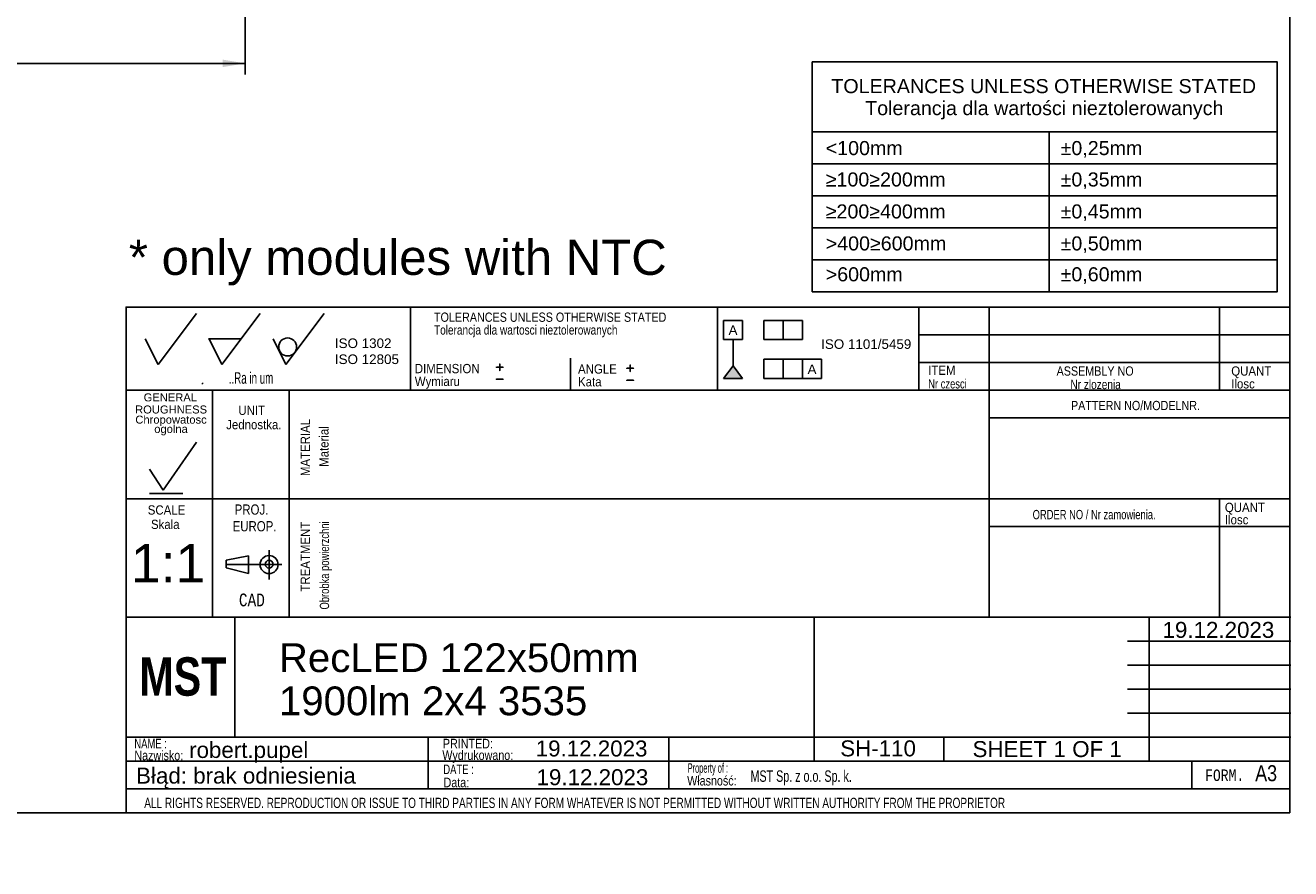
# Model space of a CAD drawing. Header units: millimetres. Extents: x 16 to 406, y 5 to 285.
# Tile 9 of 14: x 208 to 406, y 5 to 137. Entities that reach past the tile are written whole.
import ezdxf
from ezdxf.entities.mleader import LeaderData, LeaderLine
from ezdxf.enums import TextEntityAlignment as Align
from ezdxf.lldxf.tags import DXFTag
from ezdxf.math import Vec2, Vec3

# ---------------------------------------------------------------- set-up
doc = ezdxf.new("R2010")
doc.units = ezdxf.units.MM
for name, color, linetype in [('10', 7, 'Continuous'), ('Default', 7, 'Continuous'), ('dimensions', 7, 'Continuous'), ('FRAME', 7, 'Continuous')]:
    doc.layers.add(name, color=color, linetype=linetype)
doc.styles.add('SEACAD_Arial', font='arial.ttf')
doc.styles.add('SEACAD_Lucida_Console', font='lucon.TTF', dxfattribs={"width": 0.8})
tags = doc.linetypes.add('CENTER2', pattern=[28.575, 19.05, -3.175, 3.175, -3.175]).pattern_tags.tags
tags[10:11] = [DXFTag(74, 4), DXFTag(75, 0), DXFTag(340, '0'), DXFTag(46, 0.0), DXFTag(50, 0.0), DXFTag(44, 0.0), DXFTag(45, 0.0)]
tags[8:9] = [DXFTag(74, 4), DXFTag(75, 0), DXFTag(340, '0'), DXFTag(46, 0.0), DXFTag(50, 0.0), DXFTag(44, 0.0), DXFTag(45, 0.0)]
tags[6:7] = [DXFTag(74, 4), DXFTag(75, 0), DXFTag(340, '0'), DXFTag(46, 0.0), DXFTag(50, 0.0), DXFTag(44, 0.0), DXFTag(45, 0.0)]
tags[4:5] = [DXFTag(74, 4), DXFTag(75, 0), DXFTag(340, '0'), DXFTag(46, 0.0), DXFTag(50, 0.0), DXFTag(44, 0.0), DXFTag(45, 0.0)]
doc.dimstyles.new('ISO', dxfattribs={"dimtxt": 3.5, "dimasz": 3.5, "dimexe": 1.75, "dimexo": 0, "dimgap": 0.875, "dimtad": 1, "dimtxsty": 'SEACAD_Arial', "dimblk1": '_SE_FILLED', "dimblk2": '_SE_FILLED', "dimsah": 1, "dimcen": 1.75, "dimadec": 0, "dimazin": 0, "dimtfac": 0.5, "dimtdec": 3, "dimtmove": 0, "dimatfit": 3, "dimfxl": 1, "dimarcsym": 0})

# ---------------------------------------------------------------- blocks, each defined once
blk = doc.blocks.new('SE')
at = {"layer": 'FRAME', "color": 7, "linetype": 'Continuous'}
for p, q in [((330.97, 120.1), (403.68, 120.1)), ((368.04, 120.1), (368.04, 115.1)), ((330.97, 115.1), (403.68, 115.1)), ((368.04, 115.1), (368.04, 110.1)), ((330.97, 110.1), (403.68, 110.1)), ((368.04, 110.1), (368.04, 105.1)), ((330.97, 105.1), (403.68, 105.1)), ((368.04, 105.1), (368.04, 100.1)), ((330.97, 100.1), (403.68, 100.1)), ((368.04, 100.1), (368.04, 95.1))]:
    blk.add_line(p, q, dxfattribs=at)
blk.add_lwpolyline([(330.97, 95.1), (330.97, 131.04), (403.68, 131.04), (403.68, 95.1), (330.97, 95.1)], dxfattribs=at)
at = {"layer": 'FRAME', "color": 7, "linetype": 'Continuous', "style": 'SEACAD_Arial'}
for s, p in [('TOLERANCES UNLESS OTHERWISE STATED', (333.96, 128.35)), ('Tolerancja dla wartości nieztolerowanych', (339.25, 124.91)), ('±0,25mm', (369.81, 118.66)), ('<100mm', (333.08, 118.66)), ('≥100≥200mm', (333.08, 113.75)), ('±0,35mm', (369.81, 113.75)), ('≥200≥400mm', (333.08, 108.75)), ('±0,45mm', (369.81, 108.75)), ('>400≥600mm', (333.08, 103.75)), ('±0,50mm', (369.81, 103.75)), ('>600mm', (333.08, 98.92)), ('±0,60mm', (369.81, 98.92))]:
    blk.add_text(s, height=2.2, dxfattribs=at).set_placement(p, align=Align.TOP_LEFT)
blk = doc.blocks.new('DMBLK56')
at = {"layer": 'dimensions', "linetype": 'Continuous'}
for points in [[(124.39, 130.22), (124.39, 131.39), (120.89, 130.81)], [(238.79, 130.22), (242.29, 130.81), (238.79, 131.39)]]:
    blk.add_hatch(color=7, dxfattribs=at).paths.add_polyline_path(points)
at = {"layer": 'dimensions', "color": 7, "linetype": 'Continuous'}
for p, q in [((120.89, 162.95), (120.89, 129.06)), ((242.29, 162.95), (242.29, 129.06)), ((120.89, 130.81), (242.29, 130.81))]:
    blk.add_line(p, q, dxfattribs=at)
at = {"layer": 'dimensions', "color": 7, "linetype": 'Continuous', "style": 'SEACAD_Arial'}
blk.add_text('121,4', height=3.5, dxfattribs=at).set_placement((175.43, 135.18), align=Align.TOP_LEFT)
blk = doc.blocks.new('_SE_FILLED')
at = {"color": 0}
blk.add_line((0, 0), (-1, 0), dxfattribs=at)
blk.add_solid([(0, 0), (-1, -0.1665), (-1, 0.1665), (0, 0)], dxfattribs=at)
blk = doc.blocks.new('SEANNOT_GROUP12')
at = {"layer": 'Default', "color": 7, "linetype": 'Continuous', "style": 'SEACAD_Arial'}
blk.add_text('robert.pupel', height=2.5, dxfattribs=at).set_placement((233.53, 24.68), align=Align.TOP_LEFT)
blk = doc.blocks.new('SEANNOT_GROUP13')
at = {"layer": 'Default', "color": 7, "linetype": 'Continuous', "style": 'SEACAD_Arial'}
blk.add_text('SH-110', height=2.5, dxfattribs=at).set_placement((335.35, 24.93), align=Align.TOP_LEFT)
blk = doc.blocks.new('SEANNOT_GROUP14')
at = {"layer": 'Default', "color": 7, "linetype": 'Continuous', "style": 'SEACAD_Arial'}
blk.add_text('19.12.2023', height=2.5, dxfattribs=at).set_placement((287.86, 20.42), align=Align.TOP_LEFT)
blk = doc.blocks.new('SEANNOT_GROUP15')
at = {"layer": 'Default', "color": 7, "linetype": 'Continuous', "style": 'SEACAD_Arial'}
blk.add_text('1:1', height=6, dxfattribs=at).set_placement((224.43, 55.64), align=Align.TOP_LEFT)
blk = doc.blocks.new('_Dot')
at = {"color": 0, "linetype": 'ByBlock', "lineweight": -2}
blk.add_line((-0.5, 0), (-1, 0), dxfattribs=at)
at = {"color": 0, "linetype": 'ByBlock', "const_width": 0.5}
blk.add_lwpolyline([(-0.25, 0, 1), (0.25, 0, 1)], format="xyb", close=True, dxfattribs=at)
blk = doc.blocks.new('SEANNOT_GROUP17')
at = {"layer": 'Default', "color": 7, "linetype": 'Continuous', "style": 'SEACAD_Arial'}
blk.add_text('19.12.2023', height=2.5, dxfattribs=at).set_placement((287.73, 24.91), align=Align.TOP_LEFT)
blk = doc.blocks.new('SEANNOT_GROUP18')
at = {"layer": 'Default', "color": 7, "linetype": 'Continuous', "style": 'SEACAD_Arial'}
for s, p in [('SHEET ', (356.04, 24.82)), ('1', (368.7, 24.82)), (' OF ', (370.66, 24.82)), ('1', (377.45, 24.82))]:
    blk.add_text(s, height=2.5, dxfattribs=at).set_placement(p, align=Align.TOP_LEFT)
blk = doc.blocks.new('SEANNOT_GROUP19')
at = {"layer": 'Default', "color": 7, "linetype": 'Continuous', "style": 'SEACAD_Arial'}
blk.add_text('19.12.2023', height=2.5, dxfattribs=at).set_placement((385.75, 43.46), align=Align.TOP_LEFT)
blk = doc.blocks.new('SEANNOT_GROUP21')
at = {"layer": 'Default', "color": 7, "linetype": 'Continuous', "style": 'SEACAD_Arial'}
for s, p in [('RecLED 122x50mm ', (247.57, 40.11)), ('1900lm 2x4 3535', (247.57, 33.36))]:
    blk.add_text(s, height=4.5, dxfattribs=at).set_placement(p, align=Align.TOP_LEFT)

msp = doc.modelspace()

# ---------------------------------------------------------------- hatches: boundary and pattern name
at = {"layer": 'Default', "linetype": 'Continuous'}
msp.add_hatch(color=7, dxfattribs=at).paths.add_polyline_path([(318.589, 83.506), (317.089, 81.521), (320.089, 81.521)])

# ---------------------------------------------------------------- linework, layer by layer
at = {"layer": '10', "color": 7, "linetype": 'Continuous'}
for p, q in [((228.666, 83.702), (234.666, 91.702)), ((238.666, 83.702), (244.666, 91.702)), ((248.666, 83.702), (254.666, 91.702)), ((268.166, 92.702), (268.166, 79.702)), ((316.166, 92.702), (316.166, 79.702)), ((347.666, 92.702), (347.666, 79.702)), ((358.666, 92.702), (358.666, 44.202)), ((394.666, 92.702), (394.666, 79.702)), ((226.666, 87.702), (228.666, 83.702)), ((236.666, 87.702), (241.666, 87.702)), ((236.666, 87.702), (238.666, 83.702)), ((246.666, 87.702), (248.666, 83.702)), ((405.666, 88.369), (347.666, 88.369)), ((293.166, 84.702), (293.166, 79.702)), ((405.666, 84.036), (347.666, 84.036)), ((405.666, 79.702), (223.666, 79.702)), ((235.541, 80.629), (235.717, 80.835)), ((237.166, 79.702), (237.166, 44.202)), ((237.166, 79.702), (237.166, 45.702)), ((249.166, 79.702), (249.166, 44.202)), ((405.666, 75.369), (358.666, 75.369)), ((229.469, 64.067), (234.668, 71.572)), ((227.327, 67.349), (229.469, 64.067)), ((227.327, 63.528), (232.526, 63.528)), ((405.666, 62.702), (223.666, 62.702)), ((394.666, 62.702), (394.666, 44.202)), ((405.666, 58.369), (358.666, 58.369)), ((239.312, 53.117), (242.798, 53.809)), ((242.798, 53.809), (242.798, 51.041)), ((246.041, 54.678), (246.041, 50.07)), ((246.041, 54.678), (246.041, 50.07)), ((239.312, 51.925), (239.312, 53.117)), ((242.798, 51.041), (239.312, 51.925)), ((331.291, 44.202), (223.666, 44.202)), ((331.166, 44.202), (223.666, 44.202)), ((240.666, 25.452), (240.666, 44.202)), ((380.291, 44.202), (405.791, 44.202)), ((383.666, 21.702), (383.666, 44.202)), ((380.291, 40.452), (405.791, 40.452)), ((380.291, 36.702), (405.791, 36.702)), ((380.291, 32.952), (405.791, 32.952)), ((380.291, 29.202), (405.791, 29.202)), ((223.666, 25.452), (405.791, 25.452)), ((270.926, 25.414), (270.926, 17.289)), ((308.524, 25.452), (308.524, 17.327)), ((351.541, 25.452), (351.541, 21.702)), ((223.666, 21.702), (380.291, 21.702)), ((390.354, 21.702), (390.354, 17.327)), ((223.666, 17.327), (405.666, 17.327))]:
    msp.add_line(p, q, dxfattribs=at)
at = {"layer": '10', "color": 7, "linetype": 'CENTER2'}
msp.add_line((239.312, 52.425), (248.028, 52.425), dxfattribs=at)
at = {"layer": '10', "color": 7, "linetype": 'Continuous'}
for points in [[(405.666, 13.577), (405.666, 284.577), (15.666, 284.577), (15.666, 13.577), (405.666, 13.577)], [(405.666, 13.577), (405.666, 92.702), (223.666, 92.702), (223.666, 13.577), (405.666, 13.577)], [(331.291, 44.202), (331.291, 21.702), (405.666, 21.702), (405.666, 44.202), (331.291, 44.202)]]:
    msp.add_lwpolyline(points, dxfattribs=at)
for centre, radius in [((248.939, 86.457), 1.402), ((246.041, 52.425), 1.415), ((246.041, 52.484), 0.607)]:
    msp.add_circle(centre, radius, dxfattribs=at)
msp.add_point((236.666, 87.702), dxfattribs=at)
at = {"layer": 'Default', "color": 7, "linetype": 'Continuous'}
for p, q in [((317.089, 87.611), (317.089, 90.611)), ((317.089, 90.611), (320.089, 90.611)), ((320.089, 90.611), (320.089, 87.611)), ((323.424, 87.611), (323.424, 90.611)), ((323.424, 90.611), (329.424, 90.611)), ((326.424, 90.611), (326.424, 87.611)), ((329.424, 90.611), (329.424, 87.611)), ((320.089, 87.611), (317.089, 87.611)), ((318.589, 83.506), (318.589, 87.611)), ((329.424, 87.611), (323.424, 87.611)), ((317.089, 81.521), (318.589, 83.506)), ((318.589, 83.506), (320.089, 81.521)), ((323.424, 81.521), (323.424, 84.521)), ((323.424, 84.521), (332.424, 84.521)), ((326.424, 84.521), (326.424, 81.521)), ((329.424, 81.521), (329.424, 84.521)), ((332.424, 84.521), (332.424, 81.521)), ((320.089, 81.521), (317.089, 81.521)), ((332.424, 81.521), (323.424, 81.521))]:
    msp.add_line(p, q, dxfattribs=at)

# ---------------------------------------------------------------- block references
at = {"layer": 'Default'}
for name in ['SEANNOT_GROUP15', 'SEANNOT_GROUP19', 'SEANNOT_GROUP21', 'SEANNOT_GROUP12', 'SEANNOT_GROUP17', 'SEANNOT_GROUP13', 'SEANNOT_GROUP18', 'SEANNOT_GROUP14']:
    msp.add_blockref(name, (0, 0), dxfattribs=at)
at = {"layer": 'FRAME'}
msp.add_blockref('SE', (0, 0), dxfattribs=at)

# ---------------------------------------------------------------- texts
at = {"layer": '10', "attachment_point": 1}
for s, insert, char_height, width, style in [('{\\farial rounded mt|b0||i0||c0|p34;\\C7;\\H1.45000002;\\W0.83002;TOLERANCES UNLESS OTHERWISE STATED}', (271.823, 91.84), 1.45, 38.61414, 'SEACAD_Arial'), ('{\\farial rounded mt|b0||i0||c0|p34;\\C7;\\H1.45000002;\\W0.77704;Tolerancja dla wartosci nieztolerowanych}', (271.823, 89.84), 1.45, 36.02936, 'SEACAD_Arial'), ('{\\farial rounded mt|b0||i0||c0|p34;\\C7;\\H1.45000002;\\W0.883;DIMENSION}', (268.823, 83.801), 1.45, 10.15001, 'SEACAD_Arial'), ('{\\farial rounded mt|b0||i0||c0|p34;\\C7;\\H1.45000002;\\W0.883;ANGLE}', (294.351, 83.737), 1.45, 6.05218, 'SEACAD_Arial'), ('{\\farial rounded mt|b0||i0||c0|p34;\\C7;\\H1.45000002;\\W0.883;ITEM}', (349.106, 83.545), 1.45, 4.25544, 'SEACAD_Arial'), ('{\\farial rounded mt|b0||i0||c0|p34;\\C7;\\H1.45000002;\\W0.83002;ASSEMBLY NO}', (369.185, 83.418), 1.45, 12.82936, 'SEACAD_Arial'), ('{\\farial rounded mt|b0||i0||c0|p34;\\C7;\\H1.45000002;\\W0.883;QUANT}', (396.497, 83.418), 1.45, 6.24131, 'SEACAD_Arial'), ('{\\farial rounded mt|b0||i0||c0|p34;\\C7;\\H1.8;\\W0.608;..Ra in um}', (239.73, 82.502), 1.8, 8.92175, 'SEACAD_Arial'), ('{\\farial rounded mt|b0||i0||c0|p34;\\C7;\\H1.45000002;\\W0.883;Wymiaru}', (268.823, 81.801), 1.45, 8.67569, 'SEACAD_Arial'), ('{\\farial rounded mt|b0||i0||c0|p34;\\C7;\\H1.45000002;\\W0.883;Kata}', (294.351, 81.737), 1.45, 5.07501, 'SEACAD_Arial'), ('{\\farial rounded mt|b0||i0||c0|p34;\\C7;\\H1.45000002;\\W0.72406;Nr czesci }', (349.106, 81.418), 1.45, 7.78588, 'SEACAD_Arial'), ('{\\farial rounded mt|b0||i0||c0|p34;\\C7;\\H1.45000002;\\W0.77704;Nr zlozenia}', (371.349, 81.319), 1.45, 9.50428, 'SEACAD_Arial'), ('{\\farial rounded mt|b0||i0||c0|p34;\\C7;\\H1.45000002;\\W0.883;Ilosc}', (396.497, 81.418), 1.45, 6.93479, 'SEACAD_Arial'), ('{\\farial rounded mt|b0||i0||c0|p34;\\C7;\\H1.45000002;\\W0.883;UNIT}', (241.233, 77.275), 1.45, 4.16088, 'SEACAD_Arial'), ('{\\farial rounded mt|b0||i0||c0|p34;\\C7;\\H1.45000002;\\W0.83002;PATTERN NO/MODELNR.}', (371.438, 78.024), 1.45, 21.43479, 'SEACAD_Arial'), ('{\\farial rounded mt|b0||i0||c0|p34;\\C7;\\H1.45000002;\\W0.883;Jednostka.}', (239.329, 75.036), 1.45, 8.72628, 'SEACAD_Arial'), ('{\\farial rounded mt|b0||i0||c0|p34;\\C7;\\H1.45000002;\\W0.883;SCALE}', (227.067, 61.69), 1.45, 5.86305, 'SEACAD_Arial'), ('{\\farial rounded mt|b0||i0||c0|p34;\\C7;\\H1.60000002;\\W0.8;PROJ.}', (240.654, 61.826), 1.6, 5.11305, 'SEACAD_Arial'), ('{\\farial rounded mt|b0||i0||c0|p34;\\C7;\\H1.45000002;\\W0.883;QUANT}', (395.497, 62.085), 1.45, 6.24131, 'SEACAD_Arial'), ('{\\farial rounded mt|b0||i0||c0|p34;\\C7;\\H1.45000002;\\W0.883;Skala}', (227.568, 59.436), 1.45, 5.77723, 'SEACAD_Arial'), ('{\\farial rounded mt|b0||i0||c0|p34;\\C7;\\H1.45000002;\\W0.72406;ORDER NO / Nr zamowienia.}', (365.438, 60.97), 1.45, 25.03089, 'SEACAD_Arial'), ('{\\farial rounded mt|b0||i0||c0|p34;\\C7;\\H1.45000002;\\W0.883;Ilosc}', (395.497, 60.165), 1.45, 6.93479, 'SEACAD_Arial'), ('{\\farial rounded mt|b0||i0||c0|p34;\\C7;\\H1.60000002;\\W0.8;EUROP.}', (240.336, 59.22), 1.6, 6.64349, 'SEACAD_Arial'), ('{\\fLucida Console|b0||i0||c0|p34;\\C7;\\H1.99999998;\\W0.8;CAD}', (241.316, 47.895), 2, 4.53334, 'SEACAD_Lucida_Console'), ('{\\farial rounded mt|b0||i0||c0|p34;\\C7;\\H1.5;\\W0.704;NAME :}', (224.968, 25.176), 1.5, 5.5761, 'SEACAD_Arial'), ('{\\farial rounded mt|b0||i0||c0|p34;\\C7;\\H1.5;\\W0.8;PRINTED:}', (273.216, 25.176), 1.5, 8.9879, 'SEACAD_Arial'), ('{\\farial rounded mt|b0||i0||c0|p34;\\C7;\\H1.5;\\W0.8;Nazwisko:}', (224.968, 23.329), 1.5, 7.67838, 'SEACAD_Arial'), ('{\\farial rounded mt|b0||i0||c0|p34;\\C7;\\H1.5;\\W0.8;Wydrukowano:}', (273.128, 23.366), 1.5, 11.43865, 'SEACAD_Arial'), ('{\\farial rounded mt|b0||i0||c0|p34;\\C7;\\H1.5;\\W0.704;DATE :}', (273.282, 21.148), 1.5, 5.2174, 'SEACAD_Arial'), ('{\\farial rounded mt|b0||i0||c0|p34;\\C7;\\H1.5;\\W0.46208;Property of :}', (311.497, 21.358), 1.5, 8.86958, 'SEACAD_Arial'), ('{\\farial rounded mt|b0||i0||c0|p34;\\C7;\\H1.8;\\W0.667;MST Sp. z o.o. Sp. k.}', (321.317, 20.244), 1.8, 58.30436, 'SEACAD_Arial'), ('{\\fLucida Console|b0||i0||c0|p34;\\C7;\\H1.8;\\W0.8;FORM.}', (392.416, 20.377), 1.8, 6.80001, 'SEACAD_Lucida_Console'), ('{\\farial rounded mt|b0||i0||c0|p34;\\C7;\\H2.50000002;\\W0.8;A3}', (400.244, 21.047), 2.5, 3.31523, 'SEACAD_Arial'), ('{\\farial rounded mt|b0||i0||c0|p34;\\C7;\\H1.5;\\W0.8;Data:}', (273.325, 19.098), 1.5, 6.19566, 'SEACAD_Arial'), ('{\\farial rounded mt|b0||i0||c0|p34;\\C7;\\H1.5;\\W0.8;Własność:}', (311.414, 19.374), 1.5, 10.89131, 'SEACAD_Arial'), ('{\\farial rounded mt|b0||i0||c0|p34;\\C7;\\H1.60000002;\\W0.704;ALL RIGHTS RESERVED. REPRODUCTION OR ISSUE TO THIRD PARTIES IN ANY FORM WHATEVER IS NOT PERMITTED WITHOUT WRITTEN AUTHORITY FROM THE PROPRIETOR}', (226.514, 15.955), 1.6, 148.00001, 'SEACAD_Arial')]:
    msp.add_mtext(s, dxfattribs=dict(at, insert=insert, char_height=char_height, width=width, style=style))
at = {"layer": '10', "char_height": 1.25, "attachment_point": 1}
for s, insert, width in [('{\\fArial|b0||i0||c0|p34;\\C7;\\H1.2499998;\\W1.;GENERAL}', (226.419, 79.196), 8.3424), ('{\\fArial|b0||i0||c0|p34;\\C7;\\H1.2499998;\\W1.;ROUGHNESS}', (225.084, 77.302), 11.22283)]:
    msp.add_mtext(s, dxfattribs=dict(at, insert=insert, width=width))
at = {"layer": '10', "insert": (230.703, 74.174), "char_height": 1.25, "width": 11.65265, "attachment_point": 5, "line_spacing_factor": 0.7}
msp.add_mtext('{\\fArial|b0||i0||c0|p34;\\C7;\\H1.24999998;\\W1.;Chropowatosc\\P}{\\fArial|b0||i0||c0|p34;\\C7;\\H1.24999998;\\W1.;ogolna}', dxfattribs=at)
at = {"layer": '10', "char_height": 1.45, "attachment_point": 1, "rotation": 89.99999, "style": 'SEACAD_Arial'}
for s, insert, width in [('{\\farial rounded mt|b0||i0||c0|p34;\\C7;\\H1.45000002;\\W0.883;MATERIAL}', (250.968, 66.261), 8.92066), ('{\\farial rounded mt|b0||i0||c0|p34;\\C7;\\H1.45000002;\\W0.883;Material}', (253.888, 67.703), 7.15315), ('{\\farial rounded mt|b0||i0||c0|p34;\\C7;\\H1.45000002;\\W0.72406;Obrobka powierzchni}', (253.968, 45.395), 17.04755), ('{\\farial rounded mt|b0||i0||c0|p34;\\C7;\\H1.45000002;\\W0.883;TREATMENT}', (250.968, 48.199), 10.87501)]:
    msp.add_mtext(s, dxfattribs=dict(at, insert=insert, width=width))
at = {"layer": 'Default'}
for s, insert, char_height, width, attachment_point in [('{\\fArial CE|b0||i0||c0|p34;\\C7;\\H5.5;\\W1.;* only modules with NTC}', (224.106, 103.229), 5.5, 92.85436, 1), ('{\\fArial CE|b0||i0||c0|p34;\\C7;\\H1.5;\\W1.;A}', (318.583, 89.835), 1.5, 1.40218, 2), ('{\\fArial|b0||i0||c0|p34;\\C7;\\H1.5;\\W1.;ISO 1302 \\P}{\\fArial|b0||i0||c0|p34;\\C7;\\H1.5;\\W1.;ISO 12805}', (256.327, 87.785), 1.5, 10.48633, 1), ('{\\fArial|b0||i0||c0|p34;\\C7;\\H1.5;\\W1.;ISO 1101/5459}', (339.414, 87.653), 1.5, 14.66134, 2), ('{\\fSolid Edge ISO|b0||i0||c0|p34;\\C7;\\H2.5;\\W1.;+\\P}', (281.293, 84.797), 2.5, 1.88245, 1), ('{\\fSolid Edge ISO|b0||i0||c0|p34;\\C7;\\H2.5;\\W1.;+\\P}', (301.686, 84.64), 2.5, 1.88245, 1), ('{\\fArial CE|b0||i0||c0|p34;\\C7;\\H1.5;\\W1.;A}', (330.939, 83.709), 1.5, 1.40218, 2), ('{\\fSolid Edge ISO|b0||i0||c0|p34;\\C7;\\H2.5;\\W1.;-\\P}', (281.293, 82.914), 2.5, 1.88245, 1), ('{\\fSolid Edge ISO|b0||i0||c0|p34;\\C7;\\H2.5;\\W1.;-\\P}', (301.686, 82.758), 2.5, 1.88245, 1)]:
    msp.add_mtext(s, dxfattribs=dict(at, insert=insert, char_height=char_height, width=width, attachment_point=attachment_point))

# ---------------------------------------------------------------- dimensions: what is measured, and where the dimension line sits
at = {"layer": 'dimensions', "color": 7, "linetype": 'Continuous'}
dim = msp.add_linear_dim(base=(120.89, 130.806), p1=(120.89, 162.949), p2=(242.29, 162.949), angle=0, text='\\A1;<>', dimstyle='ISO', dxfattribs=at)
dim.commit()
dim.dimension.update_dxf_attribs({"geometry": 'DMBLK56', "text_midpoint": (181.59, 130.806), "dimtype": 161})

# ---------------------------------------------------------------- leaders
at = {"layer": 'Default', "color": 7, "linetype": 'Continuous'}
ml = msp.add_multileader_mtext('Standard', dxfattribs=at)
ml.set_content('{\\pxsm0.9;\\fImpact|b0||i0||c0|p34;\\W1.;MST\\P}', color=256)
ml.set_leader_properties()
ml.set_arrow_properties(name='DOT')
ml.build(insert=Vec2(0, 0))
ml.multileader.update_dxf_attribs({"leader_type": 0, "dogleg_length": 0, "arrow_head_size": 6})
ctx = ml.context
ctx.base_point, ctx.char_height, ctx.arrow_head_size = Vec3(223.758, 34.856), 6, 6
ctx.mtext.insert = Vec3(225.758, 37.919)
ml = msp.add_multileader_mtext('Standard', dxfattribs=at)
ml.set_content('{\\pxsm0.9;\\fArial|b0||i0||c0|p34;\\W1.; Błąd: brak odniesienia\\P}', color=256)
ml.set_leader_properties()
ml.set_arrow_properties(name='DOT')
ml.build(insert=Vec2(0, 0))
ml.multileader.update_dxf_attribs({"leader_type": 0, "dogleg_length": 0, "arrow_head_size": 2.5})
ctx = ml.context
ctx.base_point, ctx.char_height, ctx.arrow_head_size = Vec3(222.27, 19.052), 2.5, 2.5
ctx.mtext.insert = Vec3(224.27, 20.668)

doc.saveas('drawing.dxf')
